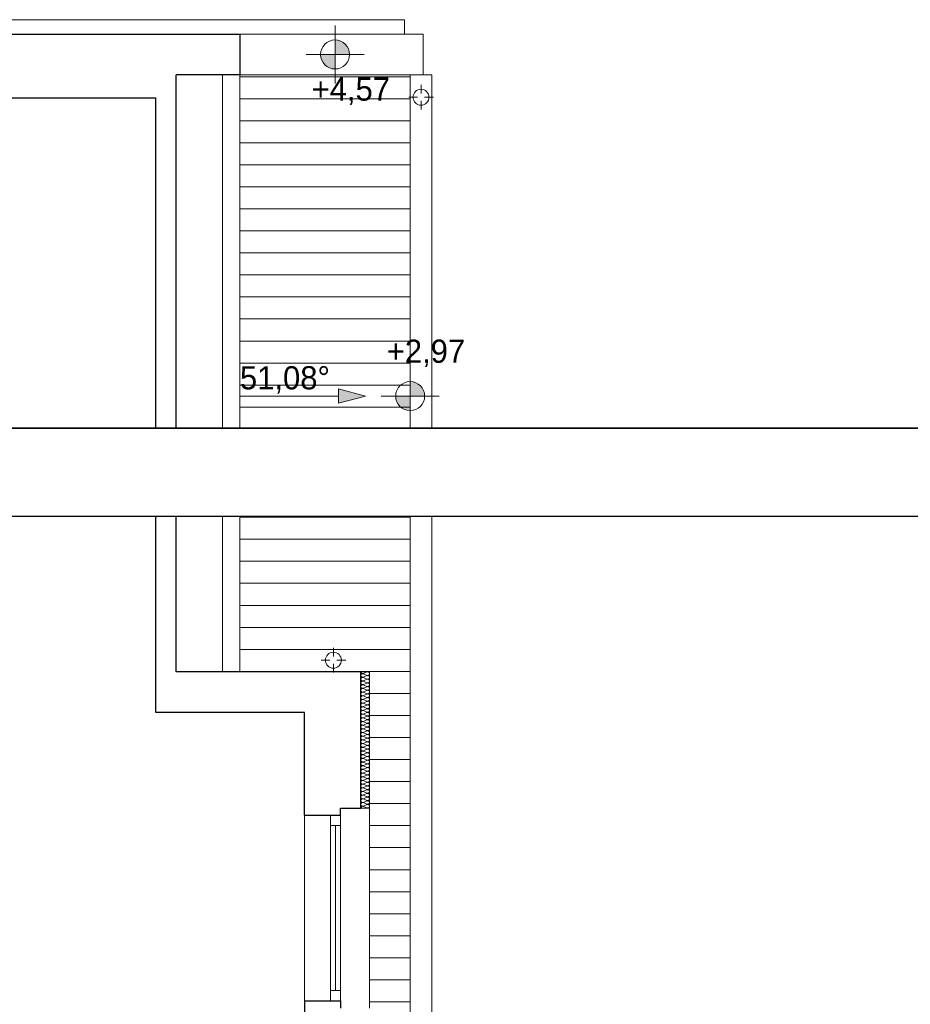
# Model space of a CAD drawing. Extents: x -497945 to -454853, y -17656 to 94650.
# Tile 59 of 62: x -482193 to -476046, y 87443 to 94237. Entities that reach past the tile are written whole.
import ezdxf

# ---------------------------------------------------------------- set-up
doc = ezdxf.new("R2010")
doc.units = 0
doc.header["$MEASUREMENT"] = 0
doc.set_wipeout_variables(frame=1)
doc.layers.get('0').update_dxf_attribs({"color": 252})
for name, color, linetype, lineweight in [('0_Nr_Pióra__21', 252, 'Continuous', 9), ('arch wypelnienia_Nr_Pióra__102', 252, 'Continuous', 9), ('INWENT DACH_Nr_Pióra__21', 252, 'Continuous', 9), ('Inwent Izolacje_Nr_Pióra__2', 252, 'Continuous', 13), ('INWENT RURY SPUSTOWE_Nr_Pióra__21', 252, 'Continuous', 9), ('INWENT RZĘDNE_Nr_Pióra__21', 252, 'Continuous', 9), ('INWENT. OKNA_Nr_Pióra__5', 252, 'Continuous', 13), ('INWENT.ŚCIANY_Nr_Pióra__1', 252, 'Continuous', 25), ('INWENT.ŚCIANY_Nr_Pióra__21', 252, 'Continuous', 9), ('INWENT.ŚCIANY_Nr_Pióra__3', 252, 'Continuous', 13), ('INWENT.ŚCIANY_Nr_Pióra__5', 252, 'Continuous', 13)]:
    doc.layers.add(name, color=color, linetype=linetype, lineweight=lineweight)
for name, color, linetype in [('_TABELA', 7, 'Continuous'), ('INWENT DACH', 252, 'Continuous'), ('Inwent Izolacje', 252, 'Continuous'), ('INWENT RZĘDNE', 252, 'Continuous')]:
    doc.layers.add(name, color=color, linetype=linetype)
doc.styles.add('GENERATED_STYLE_1', font='txt')

# ---------------------------------------------------------------- blocks, each defined once
blk = doc.blocks.new('Izolacja cieplna 14_214', base_point=(-480930.2, 77044.5))
at = {"layer": 'Inwent Izolacje_Nr_Pióra__2', "linetype": 'Continuous'}
for p, q in [((-480888.1, 77043.5), (-480912.3, 77032.9)), ((-480912.3, 77030.8), (-480888.1, 77020.2)), ((-480888.1, 77018.1), (-480912.3, 77007.5)), ((-480912.3, 77005.4), (-480888.1, 76994.8)), ((-480888.1, 76992.7), (-480912.3, 76982.1)), ((-480912.3, 76980), (-480888.1, 76969.4)), ((-480888.1, 76967.3), (-480912.3, 76956.7)), ((-480912.3, 76954.6), (-480888.1, 76944)), ((-480888.1, 76941.9), (-480912.3, 76931.3)), ((-480912.3, 76929.1), (-480888.1, 76918.6)), ((-480888.1, 76916.4), (-480912.3, 76905.9)), ((-480912.3, 76903.7), (-480888.1, 76893.2)), ((-480888.1, 76891), (-480912.3, 76880.5)), ((-480912.3, 76878.3), (-480888.1, 76867.8)), ((-480888.1, 76865.6), (-480912.3, 76855.1)), ((-480912.3, 76852.9), (-480888.1, 76842.4)), ((-480888.1, 76840.2), (-480912.3, 76829.7)), ((-480912.3, 76827.5), (-480888.1, 76817)), ((-480888.1, 76814.8), (-480912.3, 76804.3)), ((-480912.3, 76802.1), (-480888.1, 76791.6)), ((-480888.1, 76789.4), (-480912.3, 76778.8)), ((-480912.3, 76776.7), (-480888.1, 76766.1)), ((-480888.1, 76764), (-480912.3, 76753.4)), ((-480912.3, 76751.3), (-480888.1, 76740.7)), ((-480888.1, 76738.6), (-480912.3, 76728)), ((-480912.3, 76725.9), (-480888.1, 76715.3)), ((-480888.1, 76713.2), (-480912.3, 76702.6)), ((-480912.3, 76700.5), (-480888.1, 76689.9)), ((-480888.1, 76687.8), (-480912.3, 76677.2)), ((-480912.3, 76675.1), (-480888.1, 76664.5)), ((-480888.1, 76662.4), (-480912.3, 76651.8)), ((-480912.3, 76649.7), (-480888.1, 76639.1)), ((-480888.1, 76637), (-480912.3, 76626.4)), ((-480912.3, 76624.3), (-480888.1, 76613.7)), ((-480888.1, 76611.6), (-480912.3, 76601)), ((-480912.3, 76598.9), (-480888.1, 76588.3)), ((-480888.1, 76586.2), (-480912.3, 76575.6)), ((-480912.3, 76573.5), (-480888.1, 76562.9)), ((-480888.1, 76560.8), (-480912.3, 76550.2)), ((-480912.3, 76548.1), (-480888.1, 76537.5)), ((-480888.1, 76535.4), (-480912.3, 76524.8)), ((-480912.3, 76522.7), (-480888.1, 76512.1)), ((-480888.1, 76510), (-480912.3, 76499.4)), ((-480912.3, 76497.3), (-480888.1, 76486.7)), ((-480888.1, 76484.6), (-480912.3, 76474)), ((-480912.3, 76471.9), (-480888.1, 76461.3)), ((-480888.1, 76459.1), (-480912.3, 76448.6)), ((-480912.3, 76446.4), (-480888.1, 76435.9)), ((-480888.1, 76433.7), (-480912.3, 76423.2)), ((-480912.3, 76421), (-480888.1, 76410.5)), ((-480888.1, 76408.3), (-480912.3, 76397.8)), ((-480912.3, 76395.6), (-480888.1, 76385.1)), ((-480888.1, 76382.9), (-480912.3, 76372.4)), ((-480912.3, 76370.2), (-480888.1, 76359.7)), ((-480888.1, 76357.5), (-480912.3, 76347)), ((-480912.3, 76344.8), (-480888.1, 76334.3)), ((-480888.1, 76332.1), (-480912.3, 76321.6)), ((-480912.3, 76319.4), (-480888.1, 76308.8)), ((-480888.1, 76306.7), (-480912.3, 76296.1)), ((-480912.3, 76294), (-480888.1, 76283.4)), ((-480888.1, 76281.3), (-480912.3, 76270.7)), ((-480912.3, 76268.6), (-480888.1, 76258)), ((-480888.1, 76255.9), (-480912.3, 76245.3)), ((-480912.3, 76243.2), (-480888.1, 76232.6)), ((-480888.1, 76230.5), (-480912.3, 76219.9)), ((-480912.3, 76217.8), (-480888.1, 76207.2)), ((-480888.1, 76205.1), (-480912.3, 76194.5)), ((-480912.3, 76192.4), (-480888.1, 76181.8)), ((-480888.1, 76179.7), (-480912.3, 76169.1)), ((-480912.3, 76167), (-480888.1, 76156.4)), ((-480888.1, 76154.3), (-480912.3, 76143.7)), ((-480912.3, 76141.6), (-480888.1, 76131)), ((-480888.1, 76128.9), (-480912.3, 76118.3)), ((-480912.3, 76116.2), (-480888.1, 76105.6))]:
    blk.add_line(p, q, dxfattribs=at)
for centre, start_param, end_param in [((-480917.4, 77019.1), 1.158004, 5.125183), ((-480917.4, 76993.7), 1.158004, 5.125183), ((-480917.4, 76968.3), 1.158004, 5.125183), ((-480917.4, 77044.5), 3.141593, 5.125182), ((-480882.9, 77031.8), 4.299595, 8.266775), ((-480882.9, 77006.4), 4.299595, 8.266775), ((-480882.9, 76981), 4.299595, 8.266775), ((-480917.4, 76942.9), 1.158004, 5.125183), ((-480917.4, 76917.5), 1.158004, 5.125183), ((-480882.9, 76955.6), 4.299595, 8.266775), ((-480882.9, 76930.2), 4.299595, 8.266775), ((-480882.9, 76904.8), 4.299595, 8.266775), ((-480917.4, 76892.1), 1.158004, 5.125183), ((-480917.4, 76866.7), 1.158004, 5.125183), ((-480917.4, 76841.3), 1.158004, 5.125183), ((-480882.9, 76879.4), 4.299595, 8.266775), ((-480882.9, 76854), 4.299595, 8.266775), ((-480917.4, 76815.9), 1.158004, 5.125183), ((-480917.4, 76790.5), 1.158004, 5.125183), ((-480917.4, 76765.1), 1.158004, 5.125183), ((-480882.9, 76828.6), 4.299595, 8.266775), ((-480882.9, 76803.2), 4.299595, 8.266775), ((-480882.9, 76777.8), 4.299595, 8.266775), ((-480917.4, 76739.7), 1.158004, 5.125183), ((-480917.4, 76714.3), 1.158004, 5.125183), ((-480882.9, 76752.4), 4.299595, 8.266775), ((-480882.9, 76727), 4.299595, 8.266775), ((-480882.9, 76701.6), 4.299595, 8.266775), ((-480917.4, 76688.9), 1.158004, 5.125183), ((-480917.4, 76663.5), 1.158004, 5.125183), ((-480917.4, 76638.1), 1.158004, 5.125183), ((-480882.9, 76676.2), 4.299595, 8.266775), ((-480882.9, 76650.8), 4.299595, 8.266775), ((-480917.4, 76612.6), 1.158004, 5.125183), ((-480917.4, 76587.2), 1.158004, 5.125183), ((-480917.4, 76561.8), 1.158004, 5.125183), ((-480882.9, 76625.3), 4.299595, 8.266775), ((-480882.9, 76599.9), 4.299595, 8.266775), ((-480882.9, 76574.5), 4.299595, 8.266775), ((-480917.4, 76536.4), 1.158004, 5.125183), ((-480917.4, 76511), 1.158004, 5.125183), ((-480882.9, 76549.1), 4.299595, 8.266775), ((-480882.9, 76523.7), 4.299595, 8.266775), ((-480882.9, 76498.3), 4.299595, 8.266775), ((-480917.4, 76485.6), 1.158004, 5.125183), ((-480917.4, 76460.2), 1.158004, 5.125183), ((-480917.4, 76434.8), 1.158004, 5.125183), ((-480882.9, 76472.9), 4.299595, 8.266775), ((-480882.9, 76447.5), 4.299595, 8.266775), ((-480917.4, 76409.4), 1.158004, 5.125183), ((-480917.4, 76384), 1.158004, 5.125183), ((-480917.4, 76358.6), 1.158004, 5.125183), ((-480882.9, 76422.1), 4.299595, 8.266775), ((-480882.9, 76396.7), 4.299595, 8.266775), ((-480882.9, 76371.3), 4.299595, 8.266775), ((-480917.4, 76333.2), 1.158004, 5.125183), ((-480917.4, 76307.8), 1.158004, 5.125183), ((-480882.9, 76345.9), 4.299595, 8.266775), ((-480882.9, 76320.5), 4.299595, 8.266775), ((-480882.9, 76295.1), 4.299595, 8.266775), ((-480917.4, 76282.4), 1.158004, 5.125183), ((-480917.4, 76257), 1.158004, 5.125183), ((-480917.4, 76231.6), 1.158004, 5.125183), ((-480882.9, 76269.7), 4.299595, 8.266775), ((-480882.9, 76244.3), 4.299595, 8.266775), ((-480917.4, 76206.2), 1.158004, 5.125183), ((-480917.4, 76180.8), 1.158004, 5.125183), ((-480917.4, 76155.4), 1.158004, 5.125183), ((-480882.9, 76218.9), 4.299595, 8.266775), ((-480882.9, 76193.5), 4.299595, 8.266775), ((-480882.9, 76168.1), 4.299595, 8.266775), ((-480917.4, 76129.9), 1.158004, 5.125183), ((-480917.4, 76104.5), 1.158004, 3.141593), ((-480882.9, 76142.6), 4.299595, 8.266775), ((-480882.9, 76117.2), 4.299595, 8.266775)]:
    blk.add_ellipse(centre, major_axis=(12.8, 0), ratio=0.995456, start_param=start_param, end_param=end_param, dxfattribs=at)
blk = doc.blocks.new('Linia_89', base_point=(-481765.2, 78947.2))
at = {"layer": 'INWENT DACH_Nr_Pióra__21', "linetype": 'Continuous'}
blk.add_hatch(color=256, dxfattribs=at).paths.add_polyline_path([(-480897.9, 78947.2), (-481084.5, 78897.2), (-481084.5, 78997.2)], flags=0)
for p, q in [((-480897.9, 78947.2), (-481084.5, 78997.2)), ((-481084.5, 78897.2), (-481084.5, 78997.2)), ((-481765.2, 78947.2), (-481084.5, 78947.2)), ((-480897.9, 78947.2), (-481084.5, 78897.2))]:
    blk.add_line(p, q, dxfattribs=at)
blk = doc.blocks.new('Koty wysokościowe_103', base_point=(-480590.2, 78947.2))
at = {"layer": 'INWENT RZĘDNE_Nr_Pióra__21', "linetype": 'Continuous'}
for points in [[(-480590.2, 78947.2), (-480490.2, 78947.2), (-480497.8, 78985.5), (-480519.5, 79017.9), (-480551.9, 79039.6), (-480590.2, 79047.2)], [(-480590.2, 78947.2), (-480690.2, 78947.2), (-480682.6, 78908.9), (-480660.9, 78876.5), (-480628.5, 78854.8), (-480590.2, 78847.2)]]:
    blk.add_hatch(color=256, dxfattribs=at).paths.add_polyline_path(points, flags=0)
for p, q in [((-480590.2, 78747.2), (-480590.2, 79147.2)), ((-480790.2, 78947.2), (-480390.2, 78947.2))]:
    blk.add_line(p, q, dxfattribs=at)
blk.add_circle((-480590.2, 78947.2), 100, dxfattribs=at)
at = {"layer": 'INWENT RZĘDNE_Nr_Pióra__21', "insert": (-480752, 79147.2), "char_height": 160, "attachment_point": 7, "style": 'GENERATED_STYLE_1'}
blk.add_mtext('{+2,97}', dxfattribs=at)
blk = doc.blocks.new('Koty wysokościowe_105', base_point=(-481108.6, 81304.5))
at = {"layer": 'INWENT RZĘDNE_Nr_Pióra__21', "linetype": 'Continuous'}
for points in [[(-481108.6, 81304.5), (-481008.6, 81304.5), (-481016.3, 81342.8), (-481037.9, 81375.2), (-481070.4, 81396.9), (-481108.6, 81404.5)], [(-481108.6, 81304.5), (-481208.6, 81304.5), (-481201, 81266.3), (-481179.4, 81233.8), (-481146.9, 81212.2), (-481108.6, 81204.5)]]:
    blk.add_hatch(color=256, dxfattribs=at).paths.add_polyline_path(points, flags=0)
for p, q in [((-481108.6, 81104.5), (-481108.6, 81504.5)), ((-481308.6, 81304.5), (-480908.6, 81304.5))]:
    blk.add_line(p, q, dxfattribs=at)
blk.add_circle((-481108.6, 81304.5), 100, dxfattribs=at)
at = {"layer": 'INWENT RZĘDNE_Nr_Pióra__21', "insert": (-481270.4, 80956.1), "char_height": 160, "attachment_point": 7, "style": 'GENERATED_STYLE_1'}
blk.add_mtext('{+4,57}', dxfattribs=at)
blk = doc.blocks.new('A$C685E8C06')
at = {"layer": 'arch wypelnienia_Nr_Pióra__102', "linetype": 'Continuous'}
h = blk.add_hatch(dxfattribs=at)
h.set_pattern_fill('Plank_Floor', color=252, style=0, pattern_type=2)
h.set_pattern_definition([(0, (492120.19, -60284.54), (0, 152), [])])
h.paths.add_polyline_path([(11443.4, 8576.6), (11530, 8576.6), (11530, 20880), (10355, 20880), (10355, 16760), (11190, 16760), (11250, 16760), (11250, 15820), (11250, 14440), (11250, 13380), (11250, 12000), (11250, 10940), (11250, 9560), (11250, 8576.6)], flags=0)
at = {"layer": 'INWENT DACH_Nr_Pióra__21', "color": 252, "linetype": 'Continuous'}
for p, q in [((10235, 20880), (10235, 16760)), ((10355, 20880), (10355, 16760)), ((11605, 20750), (11605, 20810)), ((11580, 20725), (11520, 20725)), ((11630, 20725), (11690, 20725)), ((11605, 20700), (11605, 20640)), ((11000, 16865), (11000, 16925)), ((10975, 16840), (10915, 16840)), ((11000, 16815), (11000, 16755)), ((11025, 16840), (11085, 16840))]:
    blk.add_line(p, q, dxfattribs=at)
for centre in [(11605, 20725), (11000, 16840)]:
    blk.add_circle(centre, 55, dxfattribs=at)
at = {"layer": 'INWENT RURY SPUSTOWE_Nr_Pióra__21', "color": 252, "linetype": 'Continuous'}
for p, q in [((11530, 20880), (11680, 20880)), ((11530, 20880), (11530, 8576.6)), ((11680, 20880), (11680, 8576.6))]:
    blk.add_line(p, q, dxfattribs=at)
at = {"layer": 'INWENT. OKNA_Nr_Pióra__5', "color": 252, "linetype": 'Continuous'}
for p, q in [((11050, 15770), (10980, 15770)), ((10980, 15770), (10980, 14490)), ((11050, 15770), (11050, 14490)), ((11050, 15700), (10980, 15700)), ((11015, 15700), (11015, 14560)), ((11050, 14560), (10980, 14560)), ((11050, 14490), (10980, 14490))]:
    blk.add_line(p, q, dxfattribs=at)
at = {"layer": 'INWENT.ŚCIANY_Nr_Pióra__1', "color": 252, "linetype": 'Continuous'}
for p, q in [((8555, 21160), (10355, 21160)), ((10355, 21160), (10355, 20880)), ((9915, 16760), (9915, 20880)), ((10355, 20880), (9915, 20880)), ((8495, 20720), (9775, 20720)), ((9775, 16480), (9775, 20720)), ((11190, 16760), (9915, 16760)), ((11190, 15820), (11190, 16760)), ((10800, 16480), (9775, 16480)), ((10800, 15770), (10800, 16480)), ((10800, 15770), (11050, 15770)), ((11050, 15770), (11050, 15820)), ((11050, 15820), (11190, 15820)), ((10800, 14490), (11050, 14490)), ((10800, 14490), (10800, 13330)), ((11050, 14490), (11050, 14440))]:
    blk.add_line(p, q, dxfattribs=at)
at = {"layer": 'INWENT.ŚCIANY_Nr_Pióra__21', "color": 252, "linetype": 'Continuous'}
for p, q in [((10800, 14490), (10800, 15770)), ((11250, 14440), (11250, 15820))]:
    blk.add_line(p, q, dxfattribs=at)
at = {"layer": 'INWENT.ŚCIANY_Nr_Pióra__3', "color": 252, "linetype": 'Continuous'}
for p, q in [((11250, 16760), (11190, 16760)), ((11250, 15820), (11250, 16760)), ((11250, 15820), (11190, 15820))]:
    blk.add_line(p, q, dxfattribs=at)
at = {"layer": 'INWENT.ŚCIANY_Nr_Pióra__5', "color": 252, "linetype": 'Continuous'}
for p, q in [((1520, 21260), (11490, 21260)), ((11490, 21260), (11490, 21160)), ((10355, 21160), (11620, 21160)), ((11620, 21160), (11620, 20880)), ((11620, 20880), (10355, 20880))]:
    blk.add_line(p, q, dxfattribs=at)
at = {"layer": 'INWENT DACH', "color": 252, "linetype": 'Continuous'}
blk.add_blockref('Linia_89', (10355, 18662.7), dxfattribs=at)
at = {"layer": 'Inwent Izolacje', "color": 252, "linetype": 'Continuous', "lineweight": 13}
blk.add_blockref('Izolacja cieplna 14_214', (11190, 16760), dxfattribs=at)
at = {"layer": 'INWENT RZĘDNE', "color": 252}
for name, p in [('Koty wysokościowe_105', (11011.5, 21020)), ('Koty wysokościowe_103', (11530, 18662.7))]:
    blk.add_blockref(name, p, dxfattribs=at)
at = {"layer": '0_Nr_Pióra__21', "color": 252, "linetype": 'Continuous', "insert": (10355, 18679.3), "char_height": 160, "attachment_point": 7, "style": 'GENERATED_STYLE_1'}
blk.add_mtext('{51,08°}', dxfattribs=at)

msp = doc.modelspace()

# ---------------------------------------------------------------- block references
msp.add_blockref('A$C685E8C06', (-491028.3, 72976.9))

# ---------------------------------------------------------------- next in the draw order: wipeouts: each hides what was drawn before it
msp.add_wipeout([(-494352.9, 90808.6), (-494352.9, 91418.6), (-477714.3, 91418.6), (-477714.3, 90808.6)])

# ---------------------------------------------------------------- next in the draw order: linework, layer by layer
at = {"layer": '_TABELA', "color": 7}
msp.add_lwpolyline([(-496852.9, 91418.6), (-454852.9, 91418.6), (-496852.9, 91418.6), (-496852.9, 61718.6), (-454852.9, 61718.6), (-454852.9, 91418.6)], dxfattribs=at)
msp.add_lwpolyline([(-455452.9, 90808.6), (-494352.9, 90808.6), (-494352.9, 62328.6), (-455452.9, 62328.6)], close=True, dxfattribs=at)

doc.saveas('drawing.dxf')
